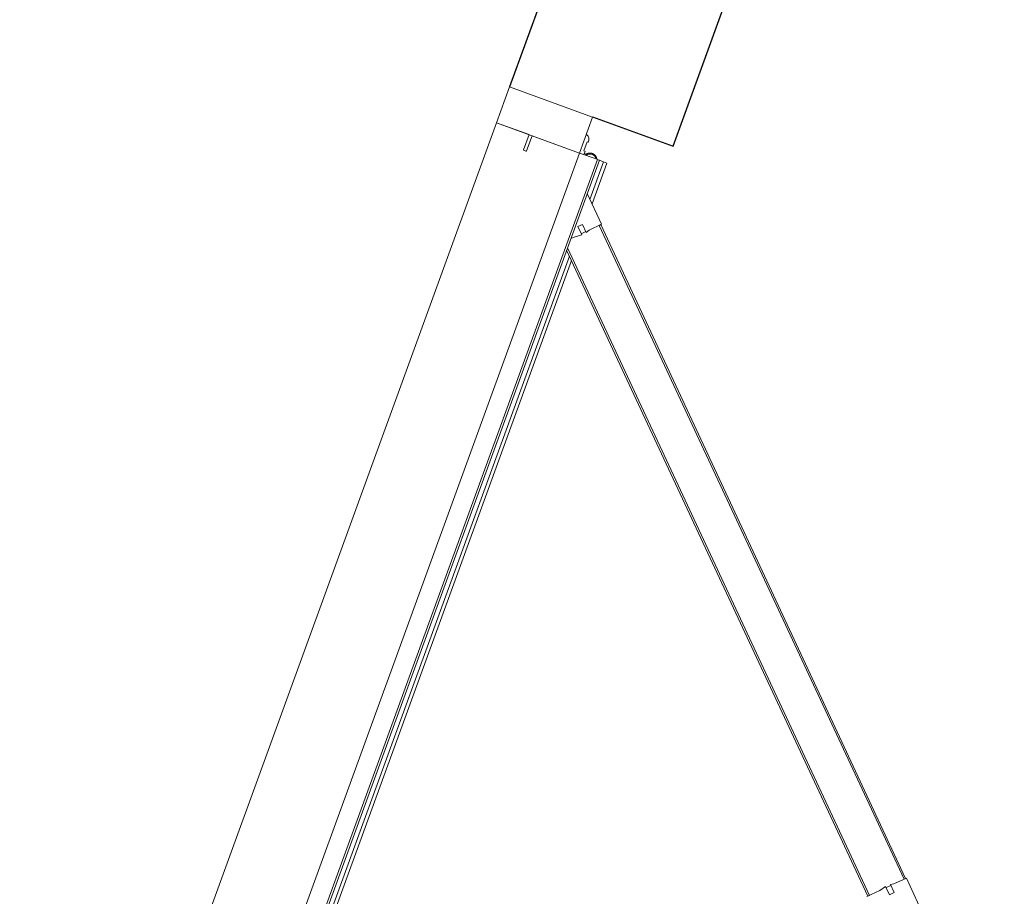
# Model space of a CAD drawing. Header units: millimetres. Extents: x 1512 to 2105, y 794 to 1149.
# Tile 17 of 256: x 1590.74 to 1591.87, y 1102 to 1103.01. Entities that reach past the tile are written whole.
import ezdxf

# ---------------------------------------------------------------- set-up
doc = ezdxf.new("R2010")
doc.units = ezdxf.units.MM
doc.layers.add('A-DOOR', color=31, linetype='Continuous', lineweight=9)
doc.layers.add('A-WALL', color=113, linetype='Continuous', lineweight=9)

# ---------------------------------------------------------------- blocks, each defined once
blk = doc.blocks.new('5-panel_Bi-fold_external_door_10806 - Type 1-V1-زیرزمین')
at = {"layer": 'A-DOOR'}
for p, q in [((-1.6227, 0.6934), (-1.6764, 0.6397)), ((-1.6757, 0.639), (-2.262, 0.0527)), ((-1.6743, 0.6376), (-2.2606, 0.0512)), ((-1.6764, 0.6397), (-1.6652, 0.6285)), ((-1.6757, 0.639), (-1.6743, 0.6376)), ((-1.6652, 0.6285), (-1.6632, 0.625)), ((-1.6632, 0.625), (-1.6561, 0.6321)), ((-1.6624, 0.6257), (-1.6582, 0.6215)), ((-1.6518, 0.6279), (-1.6592, 0.6205)), ((-1.6561, 0.6321), (-1.6518, 0.6279)), ((-1.6592, 0.6205), (-1.6526, 0.6159)), ((-1.6526, 0.6159), (-1.641, 0.6043)), ((-1.6432, 0.6065), (-2.2239, 0.0257)), ((-1.6417, 0.605), (-2.2211, 0.0257)), ((-1.6432, 0.6065), (-1.6417, 0.605)), ((-2.2627, 0.0534), (-2.2904, 0.0257)), ((-2.2516, 0.0422), (-2.2627, 0.0534)), ((-2.2606, 0.0512), (-2.262, 0.0527)), ((-2.281, 0.0351), (-2.331, 0.0351)), ((-2.331, 0.0311), (-2.331, 0.0351)), ((-2.2551, 0.033), (-2.248, 0.0401)), ((-2.248, 0.0401), (-2.2516, 0.0422)), ((-2.2435, 0.0361), (-2.2509, 0.0288)), ((-2.2445, 0.0351), (-2.2488, 0.0394)), ((-2.2389, 0.0296), (-2.2435, 0.0361)), ((-0.94, 0.0351), (-2.2117, 0.0351)), ((-2.331, 0.0311), (-2.285, 0.0311)), ((-2.331, 0.0301), (-2.331, 0.0311)), ((-2.331, 0.0255), (-2.331, 0.0301)), ((2.581, 0.0259), (-2.331, 0.0259)), ((-2.331, 0.0255), (-2.331, 0.0259)), ((-2.331, 0.0243), (-2.331, 0.0255)), ((-2.331, 0.0237), (-2.331, 0.0243)), ((2.581, 0.0237), (-2.331, 0.0237)), ((-2.331, 0.0193), (-2.331, 0.0237)), ((-2.2509, 0.0288), (-2.2551, 0.033)), ((-2.2351, 0.0257), (-2.2389, 0.0296)), ((-2.2157, 0.0311), (-0.936, 0.0311)), ((-2.331, 0.0038), (-2.331, 0.0193)), ((-2.331, 0.0016), (-2.375, 0.0016)), ((-2.375, 0.0016), (-2.375, -0.1)), ((-2.3461, 0.0069), (-2.3469, 0.0069)), ((-2.3461, 0.0069), (-2.3469, 0.0069)), ((-2.3461, 0.0053), (-2.3461, 0.0069)), ((-2.3461, 0.0053), (-2.3461, 0.0069)), ((-2.335, 0.0053), (-2.3461, 0.0053)), ((-2.331, 0.0069), (-2.335, 0.0069)), ((-2.335, 0.0069), (-2.335, 0.0053)), ((-2.3325, 0.0094), (-2.3325, 0.0069)), ((-2.3325, 0.0094), (-2.3325, 0.0069)), ((-2.3325, 0.0094), (-2.3325, 0.0069)), ((-2.3325, 0.0094), (-2.3325, 0.0069)), ((-2.331, 0.0016), (-2.331, 0.0038)), ((-2.331, -0.1), (-2.331, 0.0016)), ((-2.331, 0.0016), (2.581, 0.0016)), ((-2.331, -0.0565), (-2.331, 0.0016)), ((-2.3125, -0.0565), (-2.331, -0.0565)), ((-2.331, -0.1), (-2.331, -0.0602)), ((-2.331, -0.0602), (-2.3125, -0.0602)), ((-2.312, -0.0597), (-2.312, -0.057)), ((-2.375, -0.1), (-2.331, -0.1)), ((-2.331, -0.1), (2.581, -0.1))]:
    blk.add_line(p, q, dxfattribs=at)
at = {"layer": 'A-DOOR', "flags": 128}
blk.add_lwpolyline([(-2.3312, 0.0227), (-2.3315, 0.0225), (-2.3317, 0.0224), (-2.332, 0.0222), (-2.3323, 0.022), (-2.3325, 0.0218), (-2.3328, 0.0216), (-2.333, 0.0214), (-2.3332, 0.0212), (-2.3335, 0.0209), (-2.3337, 0.0207), (-2.3339, 0.0204), (-2.3341, 0.0202), (-2.3342, 0.0199), (-2.3344, 0.0196), (-2.3346, 0.0194), (-2.3347, 0.0191), (-2.3348, 0.0188), (-2.335, 0.0185), (-2.3351, 0.0182), (-2.3352, 0.0179), (-2.3352, 0.0176), (-2.3353, 0.0173), (-2.3354, 0.017), (-2.3354, 0.0166), (-2.3355, 0.0163), (-2.3355, 0.016), (-2.3355, 0.0157), (-2.3355, 0.0154), (-2.3355, 0.015), (-2.3355, 0.0147), (-2.3354, 0.0144), (-2.3354, 0.0141), (-2.3353, 0.0138), (-2.3352, 0.0135), (-2.3351, 0.0132), (-2.335, 0.0129), (-2.3349, 0.0126), (-2.3348, 0.0123), (-2.3346, 0.012), (-2.3345, 0.0117), (-2.3343, 0.0114), (-2.3342, 0.0112), (-2.334, 0.0109), (-2.3338, 0.0106), (-2.3336, 0.0104), (-2.3334, 0.0102), (-2.3331, 0.0099), (-2.3329, 0.0097), (-2.3327, 0.0095), (-2.3324, 0.0093), (-2.3322, 0.0091), (-2.3319, 0.0089), (-2.3316, 0.0087), (-2.3313, 0.0086), (-2.3311, 0.0084)], dxfattribs=at)
blk.add_lwpolyline([(-2.3312, 0.0227), (-2.3315, 0.0225), (-2.3317, 0.0224), (-2.332, 0.0222), (-2.3323, 0.022), (-2.3325, 0.0218), (-2.3328, 0.0216), (-2.333, 0.0214), (-2.3332, 0.0212), (-2.3335, 0.0209), (-2.3337, 0.0207), (-2.3339, 0.0204), (-2.3341, 0.0202), (-2.3342, 0.0199), (-2.3344, 0.0196), (-2.3346, 0.0194), (-2.3347, 0.0191), (-2.3348, 0.0188), (-2.335, 0.0185), (-2.3351, 0.0182), (-2.3352, 0.0179), (-2.3352, 0.0176), (-2.3353, 0.0173), (-2.3354, 0.017), (-2.3354, 0.0166), (-2.3355, 0.0163), (-2.3355, 0.016), (-2.3355, 0.0157), (-2.3355, 0.0154), (-2.3355, 0.015), (-2.3355, 0.0147), (-2.3354, 0.0144), (-2.3354, 0.0141), (-2.3353, 0.0138), (-2.3352, 0.0135), (-2.3351, 0.0132), (-2.335, 0.0129), (-2.3349, 0.0126), (-2.3348, 0.0123), (-2.3346, 0.012), (-2.3345, 0.0117), (-2.3343, 0.0114), (-2.3342, 0.0112), (-2.334, 0.0109), (-2.3338, 0.0106), (-2.3336, 0.0104), (-2.3334, 0.0102), (-2.3331, 0.0099), (-2.3329, 0.0097), (-2.3327, 0.0095), (-2.3324, 0.0093), (-2.3322, 0.0091), (-2.3319, 0.0089), (-2.3316, 0.0087), (-2.3313, 0.0086), (-2.3311, 0.0084)], dxfattribs=at)
blk.add_lwpolyline([(-2.3312, 0.0227), (-2.3315, 0.0225), (-2.3317, 0.0224), (-2.332, 0.0222), (-2.3323, 0.022), (-2.3325, 0.0218), (-2.3328, 0.0216), (-2.333, 0.0214), (-2.3332, 0.0212), (-2.3335, 0.0209), (-2.3337, 0.0207), (-2.3339, 0.0204), (-2.3341, 0.0202), (-2.3342, 0.0199), (-2.3344, 0.0196), (-2.3346, 0.0194), (-2.3347, 0.0191), (-2.3348, 0.0188), (-2.335, 0.0185), (-2.3351, 0.0182), (-2.3352, 0.0179), (-2.3352, 0.0176), (-2.3353, 0.0173), (-2.3354, 0.017), (-2.3354, 0.0166), (-2.3355, 0.0163), (-2.3355, 0.016), (-2.3355, 0.0157), (-2.3355, 0.0154), (-2.3355, 0.015), (-2.3355, 0.0147), (-2.3354, 0.0144), (-2.3354, 0.0141), (-2.3353, 0.0138), (-2.3352, 0.0135), (-2.3351, 0.0132), (-2.335, 0.0129), (-2.3349, 0.0126), (-2.3348, 0.0123), (-2.3346, 0.012), (-2.3345, 0.0117), (-2.3343, 0.0114), (-2.3342, 0.0112), (-2.334, 0.0109), (-2.3338, 0.0106), (-2.3336, 0.0104), (-2.3334, 0.0102), (-2.3331, 0.0099), (-2.3329, 0.0097), (-2.3327, 0.0095), (-2.3324, 0.0093), (-2.3322, 0.0091), (-2.3319, 0.0089), (-2.3316, 0.0087), (-2.3313, 0.0086), (-2.3311, 0.0084)], dxfattribs=at)
blk.add_lwpolyline([(-2.3312, 0.0227), (-2.3315, 0.0225), (-2.3317, 0.0224), (-2.332, 0.0222), (-2.3323, 0.022), (-2.3325, 0.0218), (-2.3328, 0.0216), (-2.333, 0.0214), (-2.3332, 0.0212), (-2.3335, 0.0209), (-2.3337, 0.0207), (-2.3339, 0.0204), (-2.3341, 0.0202), (-2.3342, 0.0199), (-2.3344, 0.0196), (-2.3346, 0.0194), (-2.3347, 0.0191), (-2.3348, 0.0188), (-2.335, 0.0185), (-2.3351, 0.0182), (-2.3352, 0.0179), (-2.3352, 0.0176), (-2.3353, 0.0173), (-2.3354, 0.017), (-2.3354, 0.0166), (-2.3355, 0.0163), (-2.3355, 0.016), (-2.3355, 0.0157), (-2.3355, 0.0154), (-2.3355, 0.015), (-2.3355, 0.0147), (-2.3354, 0.0144), (-2.3354, 0.0141), (-2.3353, 0.0138), (-2.3352, 0.0135), (-2.3351, 0.0132), (-2.335, 0.0129), (-2.3349, 0.0126), (-2.3348, 0.0123), (-2.3346, 0.012), (-2.3345, 0.0117), (-2.3343, 0.0114), (-2.3342, 0.0112), (-2.334, 0.0109), (-2.3338, 0.0106), (-2.3336, 0.0104), (-2.3334, 0.0102), (-2.3331, 0.0099), (-2.3329, 0.0097), (-2.3327, 0.0095), (-2.3324, 0.0093), (-2.3322, 0.0091), (-2.3319, 0.0089), (-2.3316, 0.0087), (-2.3313, 0.0086), (-2.3311, 0.0084)], dxfattribs=at)
blk.add_lwpolyline([(-2.3312, 0.0227), (-2.3315, 0.0225), (-2.3317, 0.0224), (-2.332, 0.0222), (-2.3323, 0.022), (-2.3325, 0.0218), (-2.3328, 0.0216), (-2.333, 0.0214), (-2.3332, 0.0212), (-2.3335, 0.0209), (-2.3337, 0.0207), (-2.3339, 0.0204), (-2.3341, 0.0202), (-2.3342, 0.0199), (-2.3344, 0.0196), (-2.3346, 0.0194), (-2.3347, 0.0191), (-2.3348, 0.0188), (-2.335, 0.0185), (-2.3351, 0.0182), (-2.3352, 0.0179), (-2.3352, 0.0176), (-2.3353, 0.0173), (-2.3354, 0.017), (-2.3354, 0.0166), (-2.3355, 0.0163), (-2.3355, 0.016), (-2.3355, 0.0157), (-2.3355, 0.0154), (-2.3355, 0.015), (-2.3355, 0.0147), (-2.3354, 0.0144), (-2.3354, 0.0141), (-2.3353, 0.0138), (-2.3352, 0.0135), (-2.3351, 0.0132), (-2.335, 0.0129), (-2.3349, 0.0126), (-2.3348, 0.0123), (-2.3346, 0.012), (-2.3345, 0.0117), (-2.3343, 0.0114), (-2.3342, 0.0112), (-2.334, 0.0109), (-2.3338, 0.0106), (-2.3336, 0.0104), (-2.3334, 0.0102), (-2.3331, 0.0099), (-2.3329, 0.0097), (-2.3327, 0.0095), (-2.3324, 0.0093), (-2.3322, 0.0091), (-2.3319, 0.0089), (-2.3316, 0.0087), (-2.3313, 0.0086), (-2.3311, 0.0084)], dxfattribs=at)
blk.add_lwpolyline([(-2.3312, 0.0227), (-2.3315, 0.0225), (-2.3317, 0.0224), (-2.332, 0.0222), (-2.3323, 0.022), (-2.3325, 0.0218), (-2.3328, 0.0216), (-2.333, 0.0214), (-2.3332, 0.0212), (-2.3335, 0.0209), (-2.3337, 0.0207), (-2.3339, 0.0204), (-2.3341, 0.0202), (-2.3342, 0.0199), (-2.3344, 0.0196), (-2.3346, 0.0194), (-2.3347, 0.0191), (-2.3348, 0.0188), (-2.335, 0.0185), (-2.3351, 0.0182), (-2.3352, 0.0179), (-2.3352, 0.0176), (-2.3353, 0.0173), (-2.3354, 0.017), (-2.3354, 0.0166), (-2.3355, 0.0163), (-2.3355, 0.016), (-2.3355, 0.0157), (-2.3355, 0.0154), (-2.3355, 0.015), (-2.3355, 0.0147), (-2.3354, 0.0144), (-2.3354, 0.0141), (-2.3353, 0.0138), (-2.3352, 0.0135), (-2.3351, 0.0132), (-2.335, 0.0129), (-2.3349, 0.0126), (-2.3348, 0.0123), (-2.3346, 0.012), (-2.3345, 0.0117), (-2.3343, 0.0114), (-2.3342, 0.0112), (-2.334, 0.0109), (-2.3338, 0.0106), (-2.3336, 0.0104), (-2.3334, 0.0102), (-2.3331, 0.0099), (-2.3329, 0.0097), (-2.3327, 0.0095), (-2.3324, 0.0093), (-2.3322, 0.0091), (-2.3319, 0.0089), (-2.3316, 0.0087), (-2.3313, 0.0086), (-2.3311, 0.0084)], dxfattribs=at)
blk.add_lwpolyline([(-2.3312, 0.0227), (-2.3315, 0.0225), (-2.3317, 0.0224), (-2.332, 0.0222), (-2.3323, 0.022), (-2.3325, 0.0218), (-2.3328, 0.0216), (-2.333, 0.0214), (-2.3332, 0.0212), (-2.3335, 0.0209), (-2.3337, 0.0207), (-2.3339, 0.0204), (-2.3341, 0.0202), (-2.3342, 0.0199), (-2.3344, 0.0196), (-2.3346, 0.0194), (-2.3347, 0.0191), (-2.3348, 0.0188), (-2.335, 0.0185), (-2.3351, 0.0182), (-2.3352, 0.0179), (-2.3352, 0.0176), (-2.3353, 0.0173), (-2.3354, 0.017), (-2.3354, 0.0166), (-2.3355, 0.0163), (-2.3355, 0.016), (-2.3355, 0.0157), (-2.3355, 0.0154), (-2.3355, 0.015), (-2.3355, 0.0147), (-2.3354, 0.0144), (-2.3354, 0.0141), (-2.3353, 0.0138), (-2.3352, 0.0135), (-2.3351, 0.0132), (-2.335, 0.0129), (-2.3349, 0.0126), (-2.3348, 0.0123), (-2.3346, 0.012), (-2.3345, 0.0117), (-2.3343, 0.0114), (-2.3342, 0.0112), (-2.334, 0.0109), (-2.3338, 0.0106), (-2.3336, 0.0104), (-2.3334, 0.0102), (-2.3331, 0.0099), (-2.3329, 0.0097), (-2.3327, 0.0095), (-2.3324, 0.0093), (-2.3322, 0.0091), (-2.3319, 0.0089), (-2.3316, 0.0087), (-2.3313, 0.0086), (-2.3311, 0.0084)], dxfattribs=at)
blk.add_lwpolyline([(-2.3312, 0.0227), (-2.3315, 0.0225), (-2.3317, 0.0224), (-2.332, 0.0222), (-2.3323, 0.022), (-2.3325, 0.0218), (-2.3328, 0.0216), (-2.333, 0.0214), (-2.3332, 0.0212), (-2.3335, 0.0209), (-2.3337, 0.0207), (-2.3339, 0.0204), (-2.3341, 0.0202), (-2.3342, 0.0199), (-2.3344, 0.0196), (-2.3346, 0.0194), (-2.3347, 0.0191), (-2.3348, 0.0188), (-2.335, 0.0185), (-2.3351, 0.0182), (-2.3352, 0.0179), (-2.3352, 0.0176), (-2.3353, 0.0173), (-2.3354, 0.017), (-2.3354, 0.0166), (-2.3355, 0.0163), (-2.3355, 0.016), (-2.3355, 0.0157), (-2.3355, 0.0154), (-2.3355, 0.015), (-2.3355, 0.0147), (-2.3354, 0.0144), (-2.3354, 0.0141), (-2.3353, 0.0138), (-2.3352, 0.0135), (-2.3351, 0.0132), (-2.335, 0.0129), (-2.3349, 0.0126), (-2.3348, 0.0123), (-2.3346, 0.012), (-2.3345, 0.0117), (-2.3343, 0.0114), (-2.3342, 0.0112), (-2.334, 0.0109), (-2.3338, 0.0106), (-2.3336, 0.0104), (-2.3334, 0.0102), (-2.3331, 0.0099), (-2.3329, 0.0097), (-2.3327, 0.0095), (-2.3324, 0.0093), (-2.3322, 0.0091), (-2.3319, 0.0089), (-2.3316, 0.0087), (-2.3313, 0.0086), (-2.3311, 0.0084)], dxfattribs=at)
at = {"layer": 'A-DOOR'}
for centre, radius, start, end in [((-2.3275, 0.0156), 0.007, 124.641, 235.359), ((-2.3469, -0.0001), 0.007, 90, 159.7478), ((-2.3469, -0.0001), 0.007, 90, 159.7478), ((-2.353, 0.0021), 0.0005, 159.7478, 270), ((-2.353, 0.0021), 0.0005, 159.7478, 270), ((-2.3275, 0.0156), 0.008, 231.3178, 244.0452), ((-2.3275, 0.0156), 0.008, 231.3178, 244.0452), ((-2.3275, 0.0156), 0.008, 231.3178, 244.0452), ((-2.3275, 0.0156), 0.008, 231.3178, 244.0452), ((-2.3125, -0.057), 0.0005, 0, 90), ((-2.3125, -0.0597), 0.0005, 270, 0)]:
    blk.add_arc(centre, radius, start, end, dxfattribs=at)

msp = doc.modelspace()

# ---------------------------------------------------------------- linework, layer by layer
at = {"layer": 'A-WALL', "lineweight": 25}
for p, q in [((1591.489, 1102.8654), (1595.3803, 1113.5566)), ((1593.0111, 1107.6323), (1591.301, 1102.9338)), ((1591.3965, 1102.8991), (1591.489, 1102.8654))]:
    msp.add_line(p, q, dxfattribs=at)

# ---------------------------------------------------------------- block references
at = {"layer": 'A-DOOR', "rotation": 249.999999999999}
msp.add_blockref('5-panel_Bi-fold_external_door_10806 - Type 1-V1-زیرزمین', (1590.5827, 1100.6678), dxfattribs=at)

doc.saveas('drawing.dxf')
